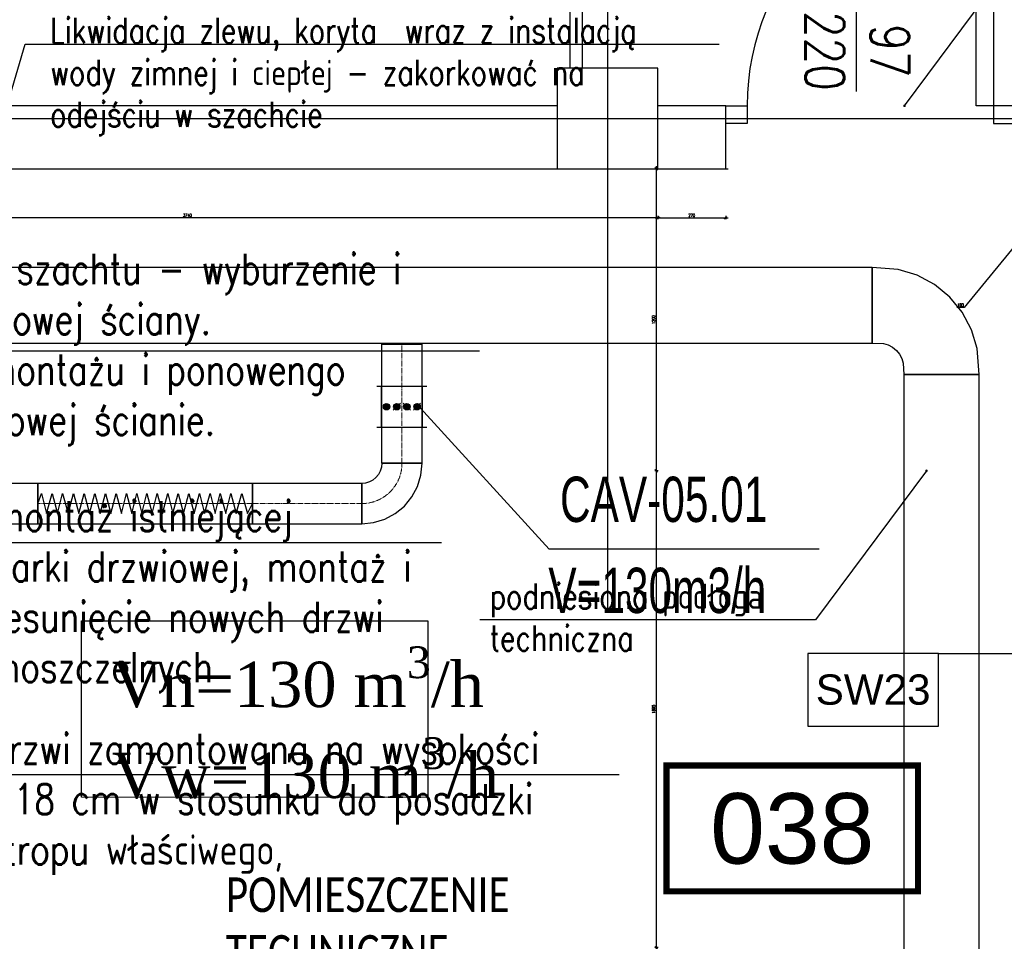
# Model space of a CAD drawing. Header units: centimetres. Extents: x -228435 to 46820, y -89367 to 152985.
# Tile 237 of 256: x -27977 to -24063, y 78830 to 82492. Entities that reach past the tile are written whole.
import ezdxf
from ezdxf.enums import TextEntityAlignment as Align

# ---------------------------------------------------------------- set-up
doc = ezdxf.new("R2010")
doc.units = ezdxf.units.CM
doc.header["$LTSCALE"] = 50
doc.header["$PDMODE"] = 35
doc.header["$PDSIZE"] = 0.1
for name, pattern in [('CADVENT_CENTERLINE', [9.9, 7.4, -1, 0.5, -1]), ('CADVENT_HIDDEN', [0.8, 0.25, -0.55]), ('Osie rzutów$0$DASHDOT2', [12.7, 6.35, -3.175, 0, -3.175])]:
    doc.linetypes.add(name, pattern=pattern)
doc.layers.get('0').update_dxf_attribs({"color": 8})
doc.layers.get('DEFPOINTS').update_dxf_attribs({"color": 8})
doc.layers.add('bgde-nawiewCEN', color=7, linetype='Continuous', lineweight=13)
doc.layers.add('Kondygnacja  -0_5$0$ARCH_INFO_WYMIARY', color=8, linetype='Continuous', lineweight=9)
for name, color, linetype in [('bgde-nawiewEXP', 250, 'Continuous'), ('bgde-nawiewHIDDEN', 250, 'Continuous'), ('bgde_AJ_opis', 7, 'Continuous'), ('bgde_VAV', 7, 'Continuous'), ('Kondygnacja  -0_5$0$ARCH_INFO_ETYK_DRZWI', 8, 'Continuous'), ('Kondygnacja  -0_5$0$ARCH_INFO_OPISY', 8, 'Continuous'), ('Kondygnacja  -0_5$0$ARCH_INFO_OPISY_PRZEGRODY', 8, 'Continuous'), ('Kondygnacja  -0_5$0$ARCH_MUROWANE_IST', 8, 'Continuous'), ('Kondygnacja  -0_5$0$ARCH_POMOCNICZE', 8, 'Continuous'), ('Kondygnacja  -0_5$0$ARCH_SCHODY_IST', 8, 'Continuous'), ('Kondygnacja  -0_5$0$ARCH_ŚLUSARKA_DRZWI', 8, 'Continuous'), ('Kondygnacja  -0_5$0$ARCH_ŻELBET_IST', 8, 'Continuous'), ('Kondygnacja -1$0$ARCH_ŚLUSARKA_DRZWI', 8, 'Continuous'), ('Osie rzutów$0$ARCH_INFO_OSIE_IST', 8, 'Osie rzutów$0$DASHDOT2'), ('Osie rzutów$0$ARCH_INFO_OSIE_OPISY_IST', 8, 'Continuous'), ('Pomieszczenia -05$0$ARCH_INFO_AREA_ETYKIETY_200', 8, 'Continuous')]:
    doc.layers.add(name, color=color, linetype=linetype)
doc.styles.add('Kondygnacja  -0_5$0$Arial', font='ARIAL.TTF')
doc.styles.add('Kondygnacja  -0_5$0$Romans', font='Romans.shx', dxfattribs={"width": 0.7})
doc.styles.add('Kondygnacja  -0_5$0$Standard', font='txt')
doc.styles.add('Kondygnacja +0$0$ROMANS-50-CM', font='romans.shx', dxfattribs={"width": 0.8, "height": 10})
doc.styles.add('Pomieszczenia -05$0$Arial', font='ARIAL.TTF')
doc.dimstyles.new('Kondygnacja  -0_5$0$ISO-25', dxfattribs={"dimtxt": 2.5, "dimasz": 2.5, "dimexe": 1.25, "dimexo": 0.625, "dimtad": 1, "dimtxsty": 'Kondygnacja  -0_5$0$Standard', "dimcen": 2.5, "dimadec": 0, "dimazin": 0, "dimtfac": 1, "dimtmove": 0, "dimatfit": 3, "dimfxl": 1, "dimarcsym": 0})
doc.dimstyles.new('Kondygnacja  -0_5$0$Wymiary 1-100', dxfattribs={"dimtxt": 12, "dimasz": 10, "dimexe": 5, "dimexo": 0, "dimgap": 4, "dimtad": 1, "dimrnd": 0.5, "dimzin": 12, "dimdsep": 46, "dimtxsty": 'Kondygnacja  -0_5$0$Romans', "dimblk": 'Kondygnacja  -0_5$0$_Oblique', "dimcen": 10, "dimdle": 10, "dimclrt": 55, "dimazin": 0, "dimtfac": 1, "dimtmove": 1, "dimatfit": 3, "dimfxl": 8, "dimfxlon": 1, "dimtolj": 1, "dimtzin": 0, "dimarcsym": 0})

# ---------------------------------------------------------------- blocks, each defined once
blk = doc.blocks.new('Osie rzutów')
at = {"layer": 'Osie rzutów$0$ARCH_INFO_OSIE_IST', "ltscale": 10}
for p, q in [((9550, 14290.38), (9550, 12514.27)), ((7947.38, 12710), (13655, 12710))]:
    blk.add_line(p, q, dxfattribs=at)
blk = doc.blocks.new('Kondygnacja  -0_5$0$A$C00C90F23')
at = {"layer": 'Kondygnacja  -0_5$0$ARCH_MUROWANE_IST', "ltscale": 4}
blk.add_lwpolyline([(9530, 12715), (9280, 12715)], dxfattribs=at)
blk = doc.blocks.new('Kondygnacja  -0_5$0$_Oblique')
at = {"color": 0, "linetype": 'ByBlock', "lineweight": -2}
blk.add_line((-0.5, -0.5), (0.5, 0.5), dxfattribs=at)
blk = doc.blocks.new('*D178')
at = {"layer": 'DEFPOINTS', "color": 0}
for p in [(-25440, 81900), (-25170, 81911.2), (-25170, 81705.1)]:
    blk.add_point(p, dxfattribs=at)
at = {"layer": 'Kondygnacja  -0_5$0$ARCH_INFO_WYMIARY', "color": 0, "lineweight": -2}
for p, q in [((-25450, 81705.1), (-25160, 81705.1)), ((-25440, 81713.1), (-25440, 81700.1)), ((-25170, 81713.1), (-25170, 81700.1))]:
    blk.add_line(p, q, dxfattribs=at)
at = {"layer": 'Kondygnacja  -0_5$0$ARCH_INFO_WYMIARY', "color": 0, "lineweight": -2, "xscale": 10, "yscale": 10, "zscale": 10, "rotation": 180}
blk.add_blockref('Kondygnacja  -0_5$0$_Oblique', (-25440, 81705.1), dxfattribs=at)
at = {"layer": 'Kondygnacja  -0_5$0$ARCH_INFO_WYMIARY', "color": 0, "lineweight": -2, "xscale": 10, "yscale": 10, "zscale": 10}
blk.add_blockref('Kondygnacja  -0_5$0$_Oblique', (-25170, 81705.1), dxfattribs=at)
at = {"layer": 'Kondygnacja  -0_5$0$ARCH_INFO_WYMIARY', "color": 55, "insert": (-25305, 81715.1), "char_height": 12, "attachment_point": 5, "style": 'Kondygnacja  -0_5$0$Romans'}
blk.add_mtext('\\A1;270', dxfattribs=at)
blk = doc.blocks.new('*D179')
at = {"layer": 'DEFPOINTS', "color": 0}
for p in [(-24020, 81900), (-25165.6, 12687.8), (-24020, 12492.9)]:
    blk.add_point(p, dxfattribs=at)
at = {"layer": 'Kondygnacja  -0_5$0$ARCH_INFO_WYMIARY', "color": 0, "lineweight": -2}
for p, q in [((-25175.6, 12492.9), (-24010, 12492.9)), ((-25165.6, 12500.9), (-25165.6, 12487.9)), ((-24020, 12500.9), (-24020, 12487.9))]:
    blk.add_line(p, q, dxfattribs=at)
at = {"layer": 'Kondygnacja  -0_5$0$ARCH_INFO_WYMIARY', "color": 0, "lineweight": -2, "xscale": 10, "yscale": 10, "zscale": 10, "rotation": 180}
blk.add_blockref('Kondygnacja  -0_5$0$_Oblique', (-25165.6, 12492.9), dxfattribs=at)
at = {"layer": 'Kondygnacja  -0_5$0$ARCH_INFO_WYMIARY', "color": 0, "lineweight": -2, "xscale": 10, "yscale": 10, "zscale": 10}
blk.add_blockref('Kondygnacja  -0_5$0$_Oblique', (-24020, 12492.9), dxfattribs=at)
at = {"layer": 'Kondygnacja  -0_5$0$ARCH_INFO_WYMIARY', "color": 55, "insert": (-24592.8, 12502.9), "char_height": 12, "attachment_point": 5, "style": 'Kondygnacja  -0_5$0$Romans'}
blk.add_mtext('\\A1;1145.5', dxfattribs=at)
blk = doc.blocks.new('Kondygnacja  -0_5$0$T-drzwi_dół-200')
at = {"layer": 'Kondygnacja  -0_5$0$ARCH_INFO_ETYK_DRZWI'}
blk.add_line((0, 0), (0, -60), dxfattribs=at)
blk.add_lwpolyline([(-17.5, -77.5), (-17.5, -143.68, 1), (17.5, -143.68), (17.5, -77.5, 1)], format="xyb", close=True, dxfattribs=at)
at = {"layer": 'Kondygnacja  -0_5$0$ARCH_INFO_ETYK_DRZWI', "style": 'Kondygnacja  -0_5$0$Romans', "width": 0.8}
for tag, p in [('ADS_DRZWI:SZEROKOŚĆ', (-7.91, -23)), ('ADS_DRZWI:WYSOKOŚĆ', (29, -23))]:
    blk.add_attdef(tag, text='', height=22, rotation=90, dxfattribs=at).set_placement(p, align=Align.CENTER)
at = {"layer": 'Kondygnacja  -0_5$0$ARCH_INFO_ETYK_DRZWI', "color": 1, "style": 'Kondygnacja  -0_5$0$Arial'}
blk.add_attdef('ADS_DRZWI:ODPORNOŚĆ_OGNIOWA', text='', height=22, dxfattribs=at).set_placement((-0.12, 13.28), align=Align.BOTTOM_CENTER)
at = {"layer": 'Kondygnacja  -0_5$0$ARCH_INFO_ETYK_DRZWI', "style": 'Kondygnacja  -0_5$0$Arial'}
blk.add_attdef('ADS_DRZWI:SYMBOL', text='', height=20, rotation=90, dxfattribs=at).set_placement((0, -110.59), align=Align.MIDDLE)
blk = doc.blocks.new('Pomieszczenia -05$0$etykieta_numer')
at = {"color": 0, "linetype": 'ByBlock', "const_width": 2.44}
blk.add_lwpolyline([(-50, -50), (-50, 0), (50, 0), (50, -50)], close=True, dxfattribs=at)
at = {"color": 0, "linetype": 'ByBlock', "style": 'Pomieszczenia -05$0$Arial'}
blk.add_attdef('AECAREA:NUMBER', text='', height=28, dxfattribs=at).set_placement((0, -25), align=Align.MIDDLE)
blk = doc.blocks.new('Kondygnacja  -0_5$0$_Dot')
at = {"color": 0, "linetype": 'ByBlock', "lineweight": -2}
blk.add_line((-0.5, 0), (-1, 0), dxfattribs=at)
at = {"color": 0, "linetype": 'ByBlock', "const_width": 0.5}
blk.add_lwpolyline([(-0.25, 0, 1), (0.25, 0, 1)], format="xyb", close=True, dxfattribs=at)
blk = doc.blocks.new('*D208')
at = {"layer": 'DEFPOINTS', "color": 0}
for p in [(-29180, 81900), (-25440, 81900), (-29180, 81705.1)]:
    blk.add_point(p, dxfattribs=at)
at = {"layer": 'Kondygnacja  -0_5$0$ARCH_INFO_WYMIARY', "color": 0, "lineweight": -2}
for p, q in [((-25430, 81705.1), (-29190, 81705.1)), ((-29180, 81713.1), (-29180, 81700.1)), ((-25440, 81713.1), (-25440, 81700.1))]:
    blk.add_line(p, q, dxfattribs=at)
at = {"layer": 'Kondygnacja  -0_5$0$ARCH_INFO_WYMIARY', "color": 0, "lineweight": -2, "xscale": 10, "yscale": 10, "zscale": 10, "rotation": 180}
blk.add_blockref('Kondygnacja  -0_5$0$_Oblique', (-29180, 81705.1), dxfattribs=at)
at = {"layer": 'Kondygnacja  -0_5$0$ARCH_INFO_WYMIARY', "color": 0, "lineweight": -2, "xscale": 10, "yscale": 10, "zscale": 10}
blk.add_blockref('Kondygnacja  -0_5$0$_Oblique', (-25440, 81705.1), dxfattribs=at)
at = {"layer": 'Kondygnacja  -0_5$0$ARCH_INFO_WYMIARY', "color": 55, "insert": (-27310, 81715.1), "char_height": 12, "attachment_point": 5, "style": 'Kondygnacja  -0_5$0$Romans'}
blk.add_mtext('\\A1;3740', dxfattribs=at)
blk = doc.blocks.new('*D209')
at = {"layer": 'DEFPOINTS', "color": 0}
for p in [(-25220, 81899.9), (-25446.8, 80699.9), (-25220, 80699.9)]:
    blk.add_point(p, dxfattribs=at)
at = {"layer": 'Kondygnacja  -0_5$0$ARCH_INFO_WYMIARY', "color": 0, "lineweight": -2}
for p, q in [((-25438.8, 81899.9), (-25451.8, 81899.9)), ((-25446.8, 81909.9), (-25446.8, 80689.9)), ((-25438.8, 80699.9), (-25451.8, 80699.9))]:
    blk.add_line(p, q, dxfattribs=at)
at = {"layer": 'Kondygnacja  -0_5$0$ARCH_INFO_WYMIARY', "color": 0, "lineweight": -2, "xscale": 10, "yscale": 10, "zscale": 10}
for p, rotation in [((-25446.8, 81899.9), 90), ((-25446.8, 80699.9), 270)]:
    blk.add_blockref('Kondygnacja  -0_5$0$_Oblique', p, dxfattribs=dict(at, rotation=rotation))
at = {"layer": 'Kondygnacja  -0_5$0$ARCH_INFO_WYMIARY', "color": 55, "insert": (-25456.8, 81299.9), "char_height": 12, "attachment_point": 5, "rotation": 90, "style": 'Kondygnacja  -0_5$0$Romans'}
blk.add_mtext('\\A1;1200', dxfattribs=at)
blk = doc.blocks.new('*D210')
at = {"layer": 'DEFPOINTS', "color": 0}
for p in [(-25220, 80699.9), (-25446.8, 78805), (-25364.6, 78805)]:
    blk.add_point(p, dxfattribs=at)
at = {"layer": 'Kondygnacja  -0_5$0$ARCH_INFO_WYMIARY', "color": 0, "lineweight": -2}
for p, q in [((-25446.8, 80709.9), (-25446.8, 78795)), ((-25438.8, 80699.9), (-25451.8, 80699.9)), ((-25438.8, 78805), (-25451.8, 78805))]:
    blk.add_line(p, q, dxfattribs=at)
at = {"layer": 'Kondygnacja  -0_5$0$ARCH_INFO_WYMIARY', "color": 0, "lineweight": -2, "xscale": 10, "yscale": 10, "zscale": 10}
for p, rotation in [((-25446.8, 80699.9), 90), ((-25446.8, 78805), 270)]:
    blk.add_blockref('Kondygnacja  -0_5$0$_Oblique', p, dxfattribs=dict(at, rotation=rotation))
at = {"layer": 'Kondygnacja  -0_5$0$ARCH_INFO_WYMIARY', "color": 55, "insert": (-25456.8, 79752.5), "char_height": 12, "attachment_point": 5, "rotation": 90, "style": 'Kondygnacja  -0_5$0$Romans'}
blk.add_mtext('\\A1;1895', dxfattribs=at)
blk = doc.blocks.new('*D212')
at = {"layer": 'DEFPOINTS', "color": 0}
for p in [(-30586.3, 81900), (-30681.1, 12489.5), (9064, 12489.5)]:
    blk.add_point(p, dxfattribs=at)
at = {"layer": 'Kondygnacja  -0_5$0$ARCH_INFO_WYMIARY', "color": 0, "lineweight": -2}
for p, q in [((-30673.1, 81900), (-30686.1, 81900)), ((-30681.1, 81910), (-30681.1, 12479.5)), ((-30673.1, 12489.5), (-30686.1, 12489.5))]:
    blk.add_line(p, q, dxfattribs=at)
at = {"layer": 'Kondygnacja  -0_5$0$ARCH_INFO_WYMIARY', "color": 0, "lineweight": -2, "xscale": 10, "yscale": 10, "zscale": 10}
for p, rotation in [((-30681.1, 81900), 90), ((-30681.1, 12489.5), 270)]:
    blk.add_blockref('Kondygnacja  -0_5$0$_Oblique', p, dxfattribs=dict(at, rotation=rotation))
at = {"layer": 'Kondygnacja  -0_5$0$ARCH_INFO_WYMIARY', "color": 55, "insert": (-30691.1, 47194.8), "char_height": 12, "attachment_point": 5, "rotation": 90, "style": 'Kondygnacja  -0_5$0$Romans'}
blk.add_mtext('\\A1;69410.5', dxfattribs=at)
blk = doc.blocks.new('*D253')
at = {"layer": 'DEFPOINTS', "color": 0}
for p in [(-24020, 81900), (-23840, 81900), (-24020, 81705.1)]:
    blk.add_point(p, dxfattribs=at)
at = {"layer": 'Kondygnacja  -0_5$0$ARCH_INFO_WYMIARY', "color": 0, "lineweight": -2}
for p, q in [((-23930, 81705.1), (-24222.3, 81348)), ((-23830, 81705.1), (-24030, 81705.1)), ((-24020, 81713.1), (-24020, 81700.1)), ((-23840, 81713.1), (-23840, 81700.1)), ((-24222.3, 81348), (-24250.7, 81348))]:
    blk.add_line(p, q, dxfattribs=at)
at = {"layer": 'Kondygnacja  -0_5$0$ARCH_INFO_WYMIARY', "color": 0, "lineweight": -2, "xscale": 10, "yscale": 10, "zscale": 10, "rotation": 180}
blk.add_blockref('Kondygnacja  -0_5$0$_Oblique', (-24020, 81705.1), dxfattribs=at)
at = {"layer": 'Kondygnacja  -0_5$0$ARCH_INFO_WYMIARY', "color": 0, "lineweight": -2, "xscale": 10, "yscale": 10, "zscale": 10}
blk.add_blockref('Kondygnacja  -0_5$0$_Oblique', (-23840, 81705.1), dxfattribs=at)
at = {"layer": 'Kondygnacja  -0_5$0$ARCH_INFO_WYMIARY', "color": 55, "insert": (-24236.5, 81358), "char_height": 12, "attachment_point": 5, "style": 'Kondygnacja  -0_5$0$Romans'}
blk.add_mtext('\\A1;180', dxfattribs=at)
blk = doc.blocks.new('*U342')
at = {"linetype": 'Continuous', "lineweight": -2}
for p, q in [((-200, -245), (-200, 245)), ((200, 245), (200, -245))]:
    blk.add_line(p, q, dxfattribs=at)
at = {"color": 0, "linetype": 'ByBlock', "lineweight": -2}
for p, q in [((200, 200), (-200, 200)), ((-200, -200), (200, -200))]:
    blk.add_line(p, q, dxfattribs=at)
at = {"linetype": 'Continuous', "lineweight": -3}
for p, q in [((0, 150), (-32, 150)), ((0, 150), (-30.4, 159.9)), ((0, 150), (-30.4, 140.1)), ((0, 150), (-25.9, 168.8)), ((0, 150), (-25.9, 131.2)), ((0, 150), (-18.8, 175.9)), ((0, 150), (-18.8, 124.1)), ((0, 150), (-9.9, 180.4)), ((0, 150), (-9.9, 119.6)), ((0, 150), (0, 182)), ((0, 150), (9.9, 180.4)), ((0, 150), (18.8, 175.9)), ((0, 150), (25.9, 168.8)), ((0, 150), (30.4, 159.9)), ((0, 150), (9.9, 119.6)), ((0, 150), (18.8, 124.1)), ((0, 150), (25.9, 131.2)), ((0, 150), (30.4, 140.1)), ((0, 150), (32, 150)), ((0, 150), (0, 118)), ((-35.4, 14.6), (35.4, 85.4)), ((0, 50), (-32, 50)), ((0, 50), (-30.4, 59.9)), ((0, 50), (-30.4, 40.1)), ((0, 50), (-25.9, 68.8)), ((0, 50), (-25.9, 31.2)), ((0, 50), (-18.8, 75.9)), ((0, 50), (-18.8, 24.1)), ((0, 50), (-9.9, 80.4)), ((0, 50), (-9.9, 19.6)), ((0, 50), (0, 82)), ((0, 50), (9.9, 80.4)), ((0, 50), (18.8, 75.9)), ((0, 50), (25.9, 68.8)), ((0, 50), (30.4, 59.9)), ((0, 50), (9.9, 19.6)), ((0, 50), (18.8, 24.1)), ((0, 50), (25.9, 31.2)), ((0, 50), (30.4, 40.1)), ((0, 50), (32, 50)), ((0, 50), (0, 18)), ((35.4, -85.4), (-35.4, -14.6)), ((0, -50), (-32, -50)), ((0, -50), (-30.4, -40.1)), ((0, -50), (-30.4, -59.9)), ((0, -50), (-25.9, -31.2)), ((0, -50), (-25.9, -68.8)), ((0, -50), (-18.8, -24.1)), ((0, -50), (-18.8, -75.9)), ((0, -50), (-9.9, -19.6)), ((0, -50), (-9.9, -80.4)), ((0, -50), (0, -18)), ((0, -50), (9.9, -19.6)), ((0, -50), (18.8, -24.1)), ((0, -50), (25.9, -31.2)), ((0, -50), (30.4, -40.1)), ((0, -50), (9.9, -80.4)), ((0, -50), (18.8, -75.9)), ((0, -50), (25.9, -68.8)), ((0, -50), (30.4, -59.9)), ((0, -50), (32, -50)), ((0, -50), (0, -82)), ((-35.4, -185.4), (35.4, -114.6)), ((0, -150), (-32, -150)), ((0, -150), (-30.4, -140.1)), ((0, -150), (-30.4, -159.9)), ((0, -150), (-25.9, -131.2)), ((0, -150), (-25.9, -168.8)), ((0, -150), (-18.8, -124.1)), ((0, -150), (-18.8, -175.9)), ((0, -150), (-9.9, -119.6)), ((0, -150), (-9.9, -180.4)), ((0, -150), (0, -118)), ((0, -150), (9.9, -119.6)), ((0, -150), (18.8, -124.1)), ((0, -150), (25.9, -131.2)), ((0, -150), (30.4, -140.1)), ((0, -150), (9.9, -180.4)), ((0, -150), (18.8, -175.9)), ((0, -150), (25.9, -168.8)), ((0, -150), (30.4, -159.9)), ((0, -150), (32, -150)), ((0, -150), (0, -182))]:
    blk.add_line(p, q, dxfattribs=at)
at = {"linetype": 'Continuous', "lineweight": -3, "extrusion": (-1.22465e-16, -2.99952e-32, -1)}
for centre in [(0, 150), (0, 50), (0, -50), (0, -150)]:
    blk.add_ellipse(centre, major_axis=(0, -32), ratio=1, start_param=-1.570796, end_param=4.712389, dxfattribs=at)

msp = doc.modelspace()

# ---------------------------------------------------------------- linework, layer by layer
at = {"layer": 'bgde-nawiewCEN', "linetype": 'CADVENT_CENTERLINE', "ltscale": 0.06}
for p, q in [((-26456.896, 81207.27), (-26456.896, 81203.27)), ((-26456.896, 80729.503), (-26456.896, 81203.27)), ((-27863.859, 80569.503), (-27904.538, 80569.503)), ((-27752.299, 80569.503), (-27863.859, 80569.503)), ((-27690.287, 80569.503), (-27752.299, 80569.503)), ((-27635.529, 80569.503), (-27690.287, 80569.503)), ((-27586.414, 80569.503), (-27635.529, 80569.503)), ((-27541.33, 80569.503), (-27586.414, 80569.503)), ((-27498.664, 80569.503), (-27541.33, 80569.503)), ((-27456.804, 80569.503), (-27498.664, 80569.503)), ((-27414.138, 80569.503), (-27456.804, 80569.503)), ((-27369.053, 80569.503), (-27414.138, 80569.503)), ((-27319.938, 80569.503), (-27369.053, 80569.503)), ((-27265.181, 80569.503), (-27319.938, 80569.503)), ((-27203.168, 80569.503), (-27265.181, 80569.503)), ((-27091.608, 80569.503), (-27203.168, 80569.503)), ((-27050.929, 80569.503), (-27091.608, 80569.503)), ((-27050.929, 80569.503), (-26616.896, 80569.503))]:
    msp.add_line(p, q, dxfattribs=at)
msp.add_arc((-26616.896, 80729.503), 160, 270, 0, dxfattribs=at)
at = {"layer": 'bgde-nawiewEXP', "linetype": 'Continuous'}
for points in [[(-30149.963, 81207.27), (-24587.434, 81207.27), (-24587.434, 81507.27), (-30149.963, 81507.27)], [(-24587.435, 81207.272), (-24542.927, 81205.351), (-24524.167, 81199.66), (-24506.878, 81190.419), (-24491.724, 81177.982), (-24479.287, 81162.828), (-24470.046, 81145.539), (-24464.355, 81126.779), (-24462.434, 81082.27), (-24162.434, 81082.27), (-24170.12, 81185.306), (-24192.882, 81260.344), (-24229.846, 81329.499), (-24279.592, 81390.114), (-24340.207, 81439.86), (-24409.362, 81476.824), (-24484.4, 81499.586), (-24587.432, 81507.272), (-24587.434, 81357.272)], [(-24462.434, 77253.858), (-24162.434, 77253.858), (-24162.434, 81082.27), (-24462.434, 81082.27)], [(-26616.896, 80489.503), (-26570.074, 80494.114), (-26525.052, 80507.771), (-26483.559, 80529.95), (-26447.19, 80559.797), (-26417.343, 80596.166), (-26395.165, 80637.659), (-26381.507, 80682.681), (-26376.896, 80729.503), (-26536.896, 80729.503), (-26538.433, 80713.895), (-26542.985, 80698.888), (-26550.378, 80685.057), (-26560.327, 80672.934), (-26572.45, 80662.985), (-26586.281, 80655.592), (-26601.289, 80651.04), (-26616.896, 80649.503), (-26616.896, 80495.592)], [(-27904.538, 80489.503), (-27050.929, 80489.503), (-27050.929, 80649.503), (-27904.538, 80649.503), (-27904.538, 80495.592)], [(-27050.929, 80489.503), (-26616.896, 80489.503), (-26616.896, 80649.503), (-27050.929, 80649.503), (-27050.929, 80495.592)]]:
    msp.add_lwpolyline(points, close=True, dxfattribs=at)
for points in [[(-26536.896, 80729.503), (-26376.896, 80729.503), (-26376.896, 81203.27), (-26536.896, 81203.27), (-26536.896, 81207.27)], [(-26536.896, 80729.503), (-26536.896, 81203.27), (-26376.896, 81203.27), (-26376.896, 81207.27)], [(-28064.538, 80489.503), (-27904.538, 80489.503), (-27904.538, 80649.503), (-28064.538, 80649.503)]]:
    msp.add_lwpolyline(points, dxfattribs=at)
at = {"layer": 'bgde-nawiewEXP'}
msp.add_lwpolyline([(-27904.538, 80569.503), (-27889.794, 80609.503), (-27869.731, 80529.503), (-27847.606, 80609.503), (-27826.305, 80529.503), (-27805.796, 80609.503), (-27783.628, 80529.503), (-27762.373, 80609.503), (-27741.983, 80529.503), (-27720.285, 80609.503), (-27699.533, 80529.503), (-27677.72, 80609.503), (-27656.887, 80529.503), (-27635.175, 80609.503), (-27614.415, 80529.503), (-27592.868, 80609.503), (-27572.163, 80529.503), (-27552.159, 80609.503), (-27531.237, 80529.503), (-27510.784, 80609.503), (-27490.623, 80529.503), (-27470.576, 80609.503), (-27450.466, 80529.503), (-27430.114, 80609.503), (-27409.344, 80529.503), (-27387.977, 80609.503), (-27367.447, 80529.503), (-27346.107, 80609.503), (-27325.567, 80529.503), (-27304.104, 80609.503), (-27283.522, 80529.503), (-27261.985, 80609.503), (-27241.504, 80529.503), (-27220.097, 80609.503), (-27199.985, 80529.503), (-27179.023, 80609.503), (-27157.165, 80529.503), (-27136.944, 80609.503), (-27115.944, 80529.503), (-27094.132, 80609.503), (-27071.474, 80529.503), (-27050.929, 80569.503)], dxfattribs=at)
at = {"layer": 'bgde-nawiewHIDDEN', "linetype": 'CADVENT_HIDDEN'}
for points in [[(-26536.896, 81207.27), (-26376.896, 81207.27)], [(-27904.538, 80489.503), (-27904.538, 80649.503)]]:
    msp.add_lwpolyline(points, dxfattribs=at)
at = {"layer": 'bgde_AJ_opis', "elevation": 1920}
msp.add_lwpolyline([(-27730.972, 80103.683), (-26353.589, 80102.937), (-26353.589, 79401.472), (-27730.972, 79402.218)], close=True, dxfattribs=at)
at = {"layer": 'bgde_VAV'}
for p in [(-26384.787, 80950.427), (-24798.409, 80388.015, 21.417)]:
    msp.add_line(p, (-25871.59, 80388.015, 21.417), dxfattribs=at)
at = {"layer": 'Kondygnacja  -0_5$0$ARCH_INFO_OPISY_PRZEGRODY'}
msp.add_lwpolyline([(-24844.005, 79685.527), (-24324.005, 79685.527), (-24324.005, 79973.527), (-24844.005, 79973.527), (-24844.005, 79685.527)], close=True, dxfattribs=at)
msp.add_lwpolyline([(-24324.005, 79973.527), (-23569.932, 79973.527)], dxfattribs=at)
at = {"layer": 'Kondygnacja  -0_5$0$ARCH_MUROWANE_IST', "ltscale": 4}
msp.add_line((-34190, 81900), (-25160, 81900), dxfattribs=at)
msp.add_lwpolyline([(-25169.984, 81900), (-25170, 82150), (-25440, 82150)], dxfattribs=at)
at = {"layer": 'Kondygnacja  -0_5$0$ARCH_SCHODY_IST'}
for points in [[(-31680, 82605), (-25740, 82605), (-25740, 82300)], [(-31680, 82560), (-25790, 82560), (-25790, 82300)]]:
    msp.add_lwpolyline(points, dxfattribs=at)
at = {"layer": 'Kondygnacja  -0_5$0$ARCH_ŚLUSARKA_DRZWI', "linetype": 'Continuous', "lineweight": -3}
msp.add_lwpolyline([(-25085, 82080), (-25170, 82080), (-25170, 82150), (-25085, 82150)], close=True, dxfattribs=at)
msp.add_arc((-24115, 82150), 970, 90, 180, dxfattribs=at)
at = {"layer": 'Kondygnacja  -0_5$0$ARCH_ŻELBET_IST', "ltscale": 4}
msp.add_lwpolyline([(-25840, 81900), (-25440, 81900), (-25440, 82300), (-25840, 82300)], close=True, dxfattribs=at)
msp.add_lwpolyline([(-25840, 81900), (-25440, 81900), (-25440, 82300), (-25840, 82300)], close=True, dxfattribs=at)
at = {"layer": 'Kondygnacja -1$0$ARCH_ŚLUSARKA_DRZWI', "linetype": 'Continuous', "lineweight": -3}
for points in [[(-24105, 82150), (-24175, 82150), (-24175, 83120), (-24105, 83120)], [(-24105, 82080), (-24020, 82080), (-24020, 82150), (-24105, 82150)]]:
    msp.add_lwpolyline(points, close=True, dxfattribs=at)

# ---------------------------------------------------------------- block references
at = {"layer": 'bgde_VAV', "color": 3, "extrusion": (3.7494e-32, 1.22465e-16, -1), "xscale": 0.4034201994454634, "yscale": 0.4034201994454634, "zscale": 0.4034201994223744, "rotation": 270}
msp.add_blockref('*U342', (26457.577, 80954.417), dxfattribs=at)
at = {"layer": 'Kondygnacja  -0_5$0$ARCH_INFO_ETYK_DRZWI', "linetype": 'Continuous', "lineweight": -3}
ref = msp.add_blockref('Kondygnacja  -0_5$0$T-drzwi_dół-200', (-24650, 82207.309), dxfattribs=dict(at, xscale=7.000000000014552, yscale=7.000000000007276, zscale=7, rotation=180))
ref.add_attrib('ADS_DRZWI:WYSOKOŚĆ', '220', dxfattribs={"height": 154, "rotation": 270, "style": 'Kondygnacja  -0_5$0$Romans', "width": 0.8}).set_placement((-24853, 82368.309), align=Align.CENTER)
ref.add_attrib('ADS_DRZWI:SZEROKOŚĆ', '97', dxfattribs={"height": 154, "rotation": 270, "style": 'Kondygnacja  -0_5$0$Romans', "width": 0.8}).set_placement((-24594.628, 82368.309), align=Align.CENTER)
ref.add_attrib('ADS_DRZWI:SYMBOL', 'DA26', dxfattribs={"height": 140, "rotation": 270, "style": 'Kondygnacja  -0_5$0$Arial'}).set_placement((-24650, 82981.428), align=Align.MIDDLE)
at = {"layer": 'Kondygnacja  -0_5$0$ARCH_POMOCNICZE', "xscale": 10, "yscale": 10, "zscale": 10}
msp.add_blockref('Kondygnacja  -0_5$0$A$C00C90F23', (-121140, -45000), dxfattribs=at)
at = {"layer": 'Osie rzutów$0$ARCH_INFO_OSIE_OPISY_IST', "xscale": 10, "yscale": 10, "zscale": 10}
msp.add_blockref('Osie rzutów', (-121140, -45000), dxfattribs=at)
at = {"layer": 'Pomieszczenia -05$0$ARCH_INFO_AREA_ETYKIETY_200', "linetype": 'Continuous', "lineweight": -3, "xscale": 10, "yscale": 10, "zscale": 10}
msp.add_blockref('Pomieszczenia -05$0$etykieta_numer', (-24905.411, 79528.768), dxfattribs=at).add_auto_attribs({'AECAREA:NUMBER': '038'})

# ---------------------------------------------------------------- texts
at = {"layer": 'bgde_AJ_opis', "insert": (-27610.369, 80001.932, 1920), "char_height": 180, "width": 1739.83938, "attachment_point": 1}
msp.add_mtext('\\A1;{\\fTimes New Roman|b0|i0|c238|p18;Vn=130 m\\H0.7x;\\S3^ ;\\H1.4286x;/h\\P\\H0.99998x;Vw=130 m\\H0.7x;\\S3^ ;\\H1.4286x;/h}', dxfattribs=at)
at = {"layer": 'bgde_VAV', "width": 0.7}
for s, p in [('CAV-05.01', (-25828.647, 80496.317, 1941.417)), ('V=130m3/h', (-25875.056, 80134.509, 1941.417))]:
    msp.add_text(s, height=180, dxfattribs=at).set_placement(p)
at = {"layer": 'Kondygnacja  -0_5$0$ARCH_INFO_OPISY', "attachment_point": 7, "style": 'Kondygnacja +0$0$ROMANS-50-CM'}
for s, insert, char_height, width in [('{\\H0.8333x;Likwidacja zlewu, koryta  wraz z instalacją wody zimnej i ciepłej - zakorkować na odejściu w szachcie}', (-27855.807, 82032.607), 120, 2660.08772), ('Zmniejszenie szachtu - wyburzenie i postawienie nowej ściany.\\PDrzwi do demontażu i ponowengo montażu w nowej ścianie.', (-28886.838, 80801.612), 120, 2778.40622), ('Demontaż istniejącej stolarki drzwiowej, montaż i przesunięcie nowych drzwi dymoszczelnych', (-28241.515, 79819.36), 120, 1999.45009), ('{\\H0.8333x;podniesiona podłoga techniczna}', (-26108.387, 79984.695), 120, 1323.05324), ('Drzwi zamontowana na wysokości +18 cm w stosunku do posadzki stropu właściwego,', (-28107.807, 79094.532), 120, 2660.08772), ('\\pt165;{\\fCalibri|b0|i0|c238|p34;\\H0.9167x;POMIESZCZENIE\\PTECHNICZNE}', (-27157.137, 78715.466), 150, 5390.22766)]:
    msp.add_mtext(s, dxfattribs=dict(at, insert=insert, char_height=char_height, width=width))
at = {"layer": 'Kondygnacja  -0_5$0$ARCH_INFO_OPISY_PRZEGRODY', "insert": (-24584.005, 79829.527), "char_height": 120, "width": 520, "attachment_point": 5, "style": 'Kondygnacja  -0_5$0$Arial'}
msp.add_mtext('SW23', dxfattribs=at)

# ---------------------------------------------------------------- dimensions: what is measured, and where the dimension line sits
at = {"layer": 'Kondygnacja  -0_5$0$ARCH_INFO_WYMIARY'}
for base, p1, p2, picture, middle in [((-30681.114, 12489.5), (-30586.301, 81900), (9064, 12489.5), '*D212', (-30691.114, 47194.75)), ((-25446.832, 80699.937), (-25220, 81899.937), (-25220, 80699.937), '*D209', (-25456.832, 81299.937)), ((-25446.832, 78805), (-25220, 80699.937), (-25364.564, 78805), '*D210', (-25456.832, 79752.468))]:
    dim = msp.add_linear_dim(base=base, p1=p1, p2=p2, angle=90, dimstyle='Kondygnacja  -0_5$0$Wymiary 1-100', dxfattribs=at)
    dim.commit()
    dim.dimension.update_dxf_attribs({"geometry": picture, "text_midpoint": middle})
for base, p1, p2, picture, middle in [((-29180, 81705.082), (-25440, 81900), (-29180, 81900), '*D208', (-27310, 81715.082)), ((-25169.984, 81705.145), (-25440, 81900), (-25169.984, 81911.182), '*D178', (-25304.992, 81715.145)), ((-24020, 12492.917), (-25165.562, 12687.772), (-24020, 81900), '*D179', (-24592.781, 12502.917))]:
    dim = msp.add_linear_dim(base=base, p1=p1, p2=p2, dimstyle='Kondygnacja  -0_5$0$Wymiary 1-100', dxfattribs=at)
    dim.commit()
    dim.dimension.update_dxf_attribs({"geometry": picture, "text_midpoint": middle})
dim = msp.add_linear_dim(base=(-24020, 81705.082), p1=(-23840, 81900), p2=(-24020, 81900), dimstyle='Kondygnacja  -0_5$0$Wymiary 1-100', dxfattribs=at)
dim.commit()
dim.dimension.update_dxf_attribs({"geometry": '*D253', "text_midpoint": (-24226.254, 81347.976), "dimtype": 160})

# ---------------------------------------------------------------- leaders
at = {"layer": 'Kondygnacja  -0_5$0$ARCH_INFO_OPISY'}
for points in [[(-24459.518, 82150), (-23436.647, 83526.437), (-20677.48, 83526.437)], [(-28201.387, 81560.387), (-27954.886, 82394.748), (-25195.719, 82394.748)], [(-29423.397, 80350), (-28907.401, 81176.19), (-26148.234, 81176.19)], [(-24371.774, 80699.937), (-24813.023, 80106.897), (-26147.493, 80106.897)], [(-28971.866, 79595.742), (-28340.595, 80414.464), (-26299.918, 80414.464)], [(-23303.076, 79780.658), (-24803.719, 76307.006), (-27476.243, 76307.006)], [(-29180, 78960.1), (-28206.887, 79492.868), (-25593.494, 79492.868)]]:
    msp.add_leader(points, dimstyle='Kondygnacja  -0_5$0$ISO-25', override={"dimscale": 5, "dimasz": 2, "dimtad": 0, "dimldrblk": 'Kondygnacja  -0_5$0$_Dot'}, dxfattribs=at)

doc.saveas('drawing.dxf')
